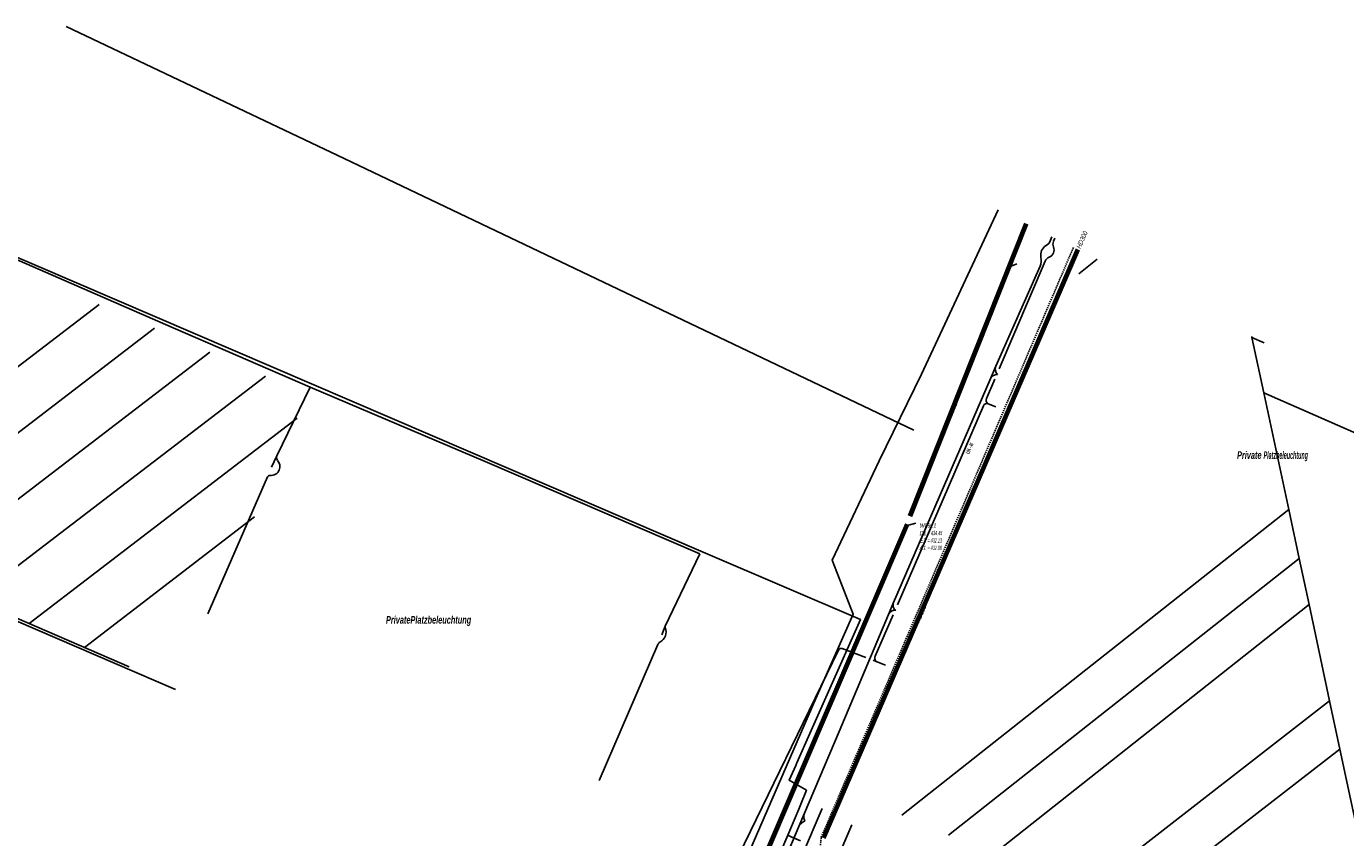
# Model space of a CAD drawing. Header units: metres. Extents: x 2695563 to 2696938, y 1260544 to 1262032.
# Tile 181 of 256: x 2696119 to 2696272, y 1261937 to 1262032. Entities that reach past the tile are written whole.
import ezdxf

# ---------------------------------------------------------------- set-up
doc = ezdxf.new("R2010")
doc.units = ezdxf.units.M
doc.linetypes.add('AUSGEZOGEN', pattern=[0])
doc.linetypes.add('STRICHLINIE2_S3', pattern=[0.25, 0.15, -0.1])
for name, color, linetype in [('AW_LK_ Haltung Text', 7, 'AUSGEZOGEN'), ('AW_LK_Haltung', 24, 'AUSGEZOGEN'), ('AW_LK_Normschacht Text', 24, 'AUSGEZOGEN'), ('EW_Hoehenpunkt_Text', 7, 'AUSGEZOGEN'), ('EW_LK_Freitext_Text', 1, 'AUSGEZOGEN'), ('EW_LK_Trasseabs', 1, 'AUSGEZOGEN'), ('GA_LK_Leitung', 32, 'AUSGEZOGEN'), ('GA_LK_Leitung_Text', 32, 'AUSGEZOGEN'), ('TV_LK_LEITUNG', 92, 'AUSGEZOGEN'), ('WA_LK_Leitung', 171, 'AUSGEZOGEN')]:
    doc.layers.add(name, color=color, linetype=linetype)
doc.styles.add('ARIAL', font='arial.ttf')
doc.styles.add('ARIALNARROW', font='ARIALN.TTF')

# ---------------------------------------------------------------- blocks, each defined once
blk = doc.blocks.new('COMPLEXOBJECT_1884')
at = {"layer": 'EW_LK_Trasseabs', "color": 1, "linetype": 'AUSGEZOGEN', "transparency": 33554687}
for p, q in [((6146.95, 11981.94), (6146.34, 11980.66)), ((6138.95, 11963.62), (6145.88, 11979.51))]:
    blk.add_line(p, q, dxfattribs=at)
for centre, radius, start, end in [((6147.4, 11981.74), 0.487, 155.2954, 218.6214), ((6146.27, 11980.71), 1.04, 337.2736, 43.9904), ((6146.14, 11979.38), 0.294, 86.0168, 154.1204), ((6146.22, 11980.79), 1.12, 267.2108, 334.4317)]:
    blk.add_arc(centre, radius, start, end, dxfattribs=at)
blk = doc.blocks.new('COMPLEXOBJECT_1885')
at = {"layer": 'EW_LK_Trasseabs', "color": 1, "linetype": 'AUSGEZOGEN', "transparency": 33554687}
for p, q in [((6192.02, 11962.2), (6191.63, 11961.2)), ((6184.36, 11944.29), (6191.18, 11960.07))]:
    blk.add_line(p, q, dxfattribs=at)
for centre, radius, start, end in [((6190.82, 11961.51), 1.3, 296.5546, 23.1286), ((6192.23, 11962.11), 0.222, 155.4964, 203.874), ((6191.77, 11959.81), 0.644, 123.9874, 156.5639)]:
    blk.add_arc(centre, radius, start, end, dxfattribs=at)
blk = doc.blocks.new('COMPLEXOBJECT_1886')
at = {"layer": 'EW_LK_Trasseabs', "color": 1, "linetype": 'AUSGEZOGEN', "transparency": 33554687}
blk.add_line((6216.41, 11958.73), (6218.48, 11963.52), dxfattribs=at)
blk.add_arc((6216.89, 11958.52), 0.53, 156.7195, 249.3246, dxfattribs=at)
blk = doc.blocks.new('COMPLEXOBJECT_1887')
at = {"layer": 'EW_LK_Trasseabs', "color": 1, "linetype": 'AUSGEZOGEN', "transparency": 33554687}
blk.add_line((6212.58, 11959.59), (6215.31, 11958.56), dxfattribs=at)
blk.add_arc((6212.44, 11959.27), 0.352, 67.8897, 154.39, dxfattribs=at)
blk = doc.blocks.new('COMPLEXOBJECT_1888')
at = {"layer": 'EW_LK_Trasseabs', "color": 1, "linetype": 'AUSGEZOGEN', "transparency": 33554687}
for p, q in [((6229.32, 11988.6), (6230.27, 11990.84)), ((6230.39, 11987.63), (6229.52, 11988))]:
    blk.add_line(p, q, dxfattribs=at)
blk.add_arc((6229.75, 11988.41), 0.476, 156.8306, 240.7221, dxfattribs=at)
blk = doc.blocks.new('COMPLEXOBJECT_1889')
at = {"layer": 'EW_LK_Trasseabs', "color": 1, "linetype": 'AUSGEZOGEN', "transparency": 33554687}
for p, q in [((6237.1, 12006.84), (6237.26, 12007.21)), ((6230.79, 11992.05), (6236.12, 12004.54))]:
    blk.add_line(p, q, dxfattribs=at)
for centre, radius, start, end in [((6236.28, 12005.84), 0.892, 290.8687, 22.9099), ((6237.86, 12006.51), 0.83, 156.8184, 203.0056), ((6236.92, 12004.19), 0.875, 111.7936, 156.376)]:
    blk.add_arc(centre, radius, start, end, dxfattribs=at)
blk = doc.blocks.new('COMPLEXOBJECT_1898')
at = {"layer": 'EW_LK_Trasseabs', "color": 1, "linetype": 'AUSGEZOGEN', "transparency": 33554687}
for points in [[(6133.51, 11863.35), (6120.8, 11891.21), (6118.46, 11896.19), (6113.04, 11908.89), (6110.86, 11914.14), (6104.8, 11926.81), (6098.44, 11940.41), (6090.26, 11958.89), (6087.21, 11965.15)], [(6201.24, 11822.74), (6193.63, 11825.16), (6184.42, 11828.37), (6166.76, 11833.25)]]:
    blk.add_lwpolyline(points, dxfattribs=at)
for centre, radius, start, end in [((6170.19, 11877.92), 39.48, 201.666, 213.9914), ((6187.66, 11885.07), 58.09, 210.2019, 223.9179), ((6174.64, 11869.01), 37.65, 220.0524, 230.3781), ((6167.48, 11860.36), 26.42, 230.3851, 243.129), ((6172.25, 11874.46), 41.21, 246.0662, 253.3423), ((6189.23, 11927.7), 97.09, 252.7489, 256.6166)]:
    blk.add_arc(centre, radius, start, end, dxfattribs=at)
blk = doc.blocks.new('COMPLEXOBJECT_1903')
at = {"layer": 'EW_LK_Trasseabs', "color": 1, "linetype": 'AUSGEZOGEN', "transparency": 33554687}
blk.add_line((6218.98, 11964.69), (6228.96, 11987.77), dxfattribs=at)
blk.add_arc((6229.36, 11987.59), 0.437, 68.6009, 156.3036, dxfattribs=at)
blk = doc.blocks.new('COMPLEXOBJECT_2707')
at = {"layer": 'EW_LK_Trasseabs', "color": 1, "linetype": 'AUSGEZOGEN', "transparency": 33554687}
for p, q in [((6236.75, 12006.97), (6236.92, 12007.37)), ((6230.41, 11992.36), (6235.53, 12003.95))]:
    blk.add_line(p, q, dxfattribs=at)
for centre, radius, start, end in [((6235.89, 12007.19), 0.895, 292.0883, 345.5666), ((6236.92, 12005.25), 1.31, 121.8302, 192.2788), ((6234.16, 12004.61), 1.52, 334.4228, 13.811)]:
    blk.add_arc(centre, radius, start, end, dxfattribs=at)

msp = doc.modelspace()

# ---------------------------------------------------------------- linework, layer by layer
at = {"layer": 'AW_LK_Haltung', "color": 24, "linetype": 'AUSGEZOGEN', "transparency": 33554687}
for p, q in [((2696155.73, 1262016.24), (2696123.45, 1262031.58)), ((2696221.87, 1261984.73), (2696155.73, 1262016.24)), ((2696233.81, 1262004.05), (2696233.14, 1262003.76)), ((2696241.02, 1262002.89), (2696243.14, 1262004.56)), ((2696127.29, 1261999.33), (2696093.45, 1261973.43)), ((2696133.72, 1261996.56), (2696099.88, 1261970.65)), ((2696262.53, 1261994.87), (2696261.1, 1261995.5)), ((2696140.15, 1261993.79), (2696106.31, 1261967.88)), ((2696146.58, 1261991.02), (2696112.73, 1261965.1)), ((2696301, 1261972.2), (2696262.48, 1261989.07)), ((2696119.16, 1261962.33), (2696150.26, 1261986.15)), ((2696125.58, 1261959.55), (2696145.34, 1261974.68)), ((2696220.46, 1261940.08), (2696265.37, 1261975.54)), ((2696136.17, 1261954.65), (2696092.65, 1261973.42)), ((2696130.79, 1261957.3), (2696092.81, 1261973.71)), ((2696222.1, 1261973.94), (2696221.23, 1261973.73)), ((2696225.86, 1261937.76), (2696266.59, 1261969.84)), ((2696231.29, 1261935.73), (2696267.73, 1261964.54)), ((2696241.28, 1261930.98), (2696270.12, 1261953.34)), ((2696246.59, 1261928.64), (2696271.32, 1261947.75))]:
    msp.add_line(p, q, dxfattribs=at)
at = {"layer": 'AW_LK_Haltung', "linetype": 'AUSGEZOGEN', "transparency": 33554687}
for p, q in [((2696234.74, 1262008.74), (2696221.25, 1261974.85)), ((2696234.76, 1262008.73), (2696221.27, 1261974.84)), ((2696234.78, 1262008.72), (2696221.29, 1261974.83)), ((2696235.02, 1262008.63), (2696221.53, 1261974.73)), ((2696235.04, 1262008.62), (2696221.55, 1261974.73)), ((2696235.06, 1262008.61), (2696221.57, 1261974.72)), ((2696220.93, 1261973.89), (2696194.1, 1261911.35)), ((2696220.95, 1261973.88), (2696194.12, 1261911.34)), ((2696220.97, 1261973.87), (2696194.14, 1261911.33)), ((2696221.21, 1261973.77), (2696194.38, 1261911.23)), ((2696221.23, 1261973.76), (2696194.39, 1261911.22)), ((2696221.25, 1261973.76), (2696194.41, 1261911.21))]:
    msp.add_line(p, q, dxfattribs=at)
at = {"layer": 'AW_LK_Haltung', "color": 255, "transparency": 33554687}
for p, q in [((2696234.9, 1262008.68), (2696221.41, 1261974.78)), ((2696221.09, 1261973.82), (2696194.26, 1261911.28))]:
    msp.add_line(p, q, dxfattribs=at)
at = {"layer": 'AW_LK_Haltung', "color": 24, "linetype": 'AUSGEZOGEN', "transparency": 33554687}
for points in [[(2696278.95, 1261912.22), (2696278.61, 1261913.71), (2696271.32, 1261947.75), (2696270.12, 1261953.34), (2696267.73, 1261964.54), (2696266.59, 1261969.84), (2696265.37, 1261975.54), (2696262.48, 1261989.07), (2696261.1, 1261995.5), (2696261.08, 1261995.6)], [(2696211.2, 1261940.87), (2696203.92, 1261923.76), (2696203.52, 1261923.44), (2696203.29, 1261923.01), (2696203.18, 1261922.56), (2696203.17, 1261922), (2696191.09, 1261893.64), (2696190.99, 1261892.88), (2696190.92, 1261892.48)], [(2696214.66, 1261938.96), (2696192.9, 1261888.26), (2696193.07, 1261887.78)]]:
    msp.add_lwpolyline(points, dxfattribs=at)
at = {"layer": 'EW_LK_Trasseabs', "color": 1, "linetype": 'AUSGEZOGEN', "transparency": 33554687}
for p, q in [((2696230.7, 1261990.62), (2696231.38, 1261992.17)), ((2696147.92, 1261981.75), (2696151.77, 1261989.75)), ((2696219.5, 1261964.77), (2696230.7, 1261990.62)), ((2696192.99, 1261962.01), (2696197, 1261970.38)), ((2696218.93, 1261963.38), (2696219.5, 1261964.77)), ((2696199.1, 1261930.49), (2696213.1, 1261959.23)), ((2696217.68, 1261957.84), (2696217.12, 1261958.05)), ((2696218.57, 1261957.5), (2696217.68, 1261957.84)), ((2696208.52, 1261938.78), (2696209.17, 1261940.33)), ((2696198.53, 1261915.46), (2696208.52, 1261938.78))]:
    msp.add_line(p, q, dxfattribs=at)
for points in [[(2696151.77, 1261989.75), (2696134.99, 1261996.99), (2696110.74, 1262007.57)], [(2696197, 1261970.38), (2696172.11, 1261981.11), (2696151.77, 1261989.75)], [(2696209.17, 1261940.33), (2696213.19, 1261949.81), (2696218.93, 1261963.38)]]:
    msp.add_lwpolyline(points, dxfattribs=at)
at = {"layer": 'EW_LK_Trasseabs', "color": 1, "linetype": 'STRICHLINIE2_S3', "transparency": 33554687}
msp.add_lwpolyline([(2696170.36, 1261840.52), (2696188.67, 1261883.44), (2696210.86, 1261935.35), (2696211.11, 1261937.52), (2696240.38, 1262005.94)], dxfattribs=at)
at = {"layer": 'EW_LK_Trasseabs', "color": 1, "linetype": 'AUSGEZOGEN', "transparency": 33554687}
for centre, radius, start, end in [((2696231.56, 1261990.25), 0.938, 90.267, 156.5863), ((2696232.2, 1261991.81), 0.894, 156.3563, 224.6516), ((2696219.65, 1261963.08), 0.78, 80.3943, 157.1288), ((2696220.18, 1261964.47), 0.744, 156.6406, 237.1004), ((2696209.5, 1261938.36), 1.07, 105.2042, 156.6681), ((2696210.14, 1261939.91), 1.06, 156.811, 209.7369)]:
    msp.add_arc(centre, radius, start, end, dxfattribs=at)
at = {"layer": 'GA_LK_Leitung', "linetype": 'AUSGEZOGEN', "transparency": 33554687}
for p, q in [((2696211.24, 1261937.51), (2696240.72, 1262005.76)), ((2696211.25, 1261937.5), (2696240.74, 1262005.75)), ((2696211.27, 1261937.49), (2696240.76, 1262005.74)), ((2696211.51, 1261937.39), (2696241, 1262005.64)), ((2696211.53, 1261937.38), (2696241.01, 1262005.63)), ((2696211.54, 1261937.37), (2696241.03, 1262005.62))]:
    msp.add_line(p, q, dxfattribs=at)
at = {"layer": 'GA_LK_Leitung', "color": 255, "linetype": 'AUSGEZOGEN', "transparency": 33554687}
msp.add_line((2696211.39, 1261937.44), (2696240.88, 1262005.69), dxfattribs=at)
at = {"layer": 'TV_LK_LEITUNG', "color": 92, "linetype": 'AUSGEZOGEN', "transparency": 33554687}
msp.add_lwpolyline([(2696181.15, 1261886.1), (2696210.49, 1261953.62), (2696214.8, 1261963.41), (2696212.36, 1261969.67), (2696217.85, 1261981.17), (2696222.73, 1261991.24), (2696231.65, 1262010.3)], dxfattribs=at)
at = {"layer": 'WA_LK_Leitung', "color": 7, "linetype": 'AUSGEZOGEN', "transparency": 33554687}
msp.add_line((2696207.24, 1261937.76), (2696208.5, 1261940.8), dxfattribs=at)
for points in [[(2696208.14, 1261945.86), (2696208.27, 1261946.15), (2696209.8, 1261949.57), (2696215.66, 1261962.78), (2696197.67, 1261970.49), (2696110.83, 1262007.74)], [(2696208.5, 1261940.8), (2696208.58, 1261940.98), (2696208.73, 1261941.36), (2696209.39, 1261942.98), (2696207.37, 1261944.16), (2696208.14, 1261945.86)], [(2696207.24, 1261937.76), (2696185.97, 1261888.32), (2696165.02, 1261839.21), (2696164.94, 1261839.02), (2696164.47, 1261838.04), (2696163.54, 1261836.42), (2696162.94, 1261835.46), (2696162.42, 1261835.08)], [(2696207.24, 1261937.76), (2696207.61, 1261937.59), (2696208.7, 1261937.1)]]:
    msp.add_lwpolyline(points, dxfattribs=at)

# ---------------------------------------------------------------- block references
at = {"layer": 'EW_LK_Trasseabs', "color": 1, "linetype": 'AUSGEZOGEN', "lineweight": -3, "transparency": 33554687}
for name in ['COMPLEXOBJECT_2707', 'COMPLEXOBJECT_1889', 'COMPLEXOBJECT_1888', 'COMPLEXOBJECT_1903', 'COMPLEXOBJECT_1884', 'COMPLEXOBJECT_1898', 'COMPLEXOBJECT_1885', 'COMPLEXOBJECT_1886', 'COMPLEXOBJECT_1887']:
    msp.add_blockref(name, (2690000.97, 1249999.81), dxfattribs=at)

# ---------------------------------------------------------------- texts
at = {"layer": 'AW_LK_ Haltung Text', "color": 24, "transparency": 33554687, "char_height": 0.5571, "width": 2.0217, "attachment_point": 7, "style": 'ARIAL'}
for insert, rotation in [((2696226.17, 1261985.99), 66.7611), ((2696212.39, 1261952.8), 66.8736)]:
    msp.add_mtext('\\A1;{\\fArial|i1|b0;\\H0.557054;\\W0.700000;\\C24;300 \\W0.490000;NB}\\P', dxfattribs=dict(at, insert=insert, rotation=rotation))
at = {"layer": 'AW_LK_Normschacht Text', "color": 24, "transparency": 33554687, "insert": (2696222.52, 1261973.93), "char_height": 0.5064, "width": 2.8363, "attachment_point": 1, "line_spacing_factor": 1.024096, "style": 'ARIAL'}
msp.add_mtext('\\A1;{\\fArial|i1|b0;\\H0.506413;\\W0.695636;\\C24;W0911}\\P{\\fArial|i1|b0;\\H0.505000;\\W0.695636;\\C24;D1 \\W0.486945;= 434.45}\\P{\\fArial|i1|b0;\\H0.505000;\\W0.695636;\\C24;E1 \\W0.486945;= 432.13}\\P{\\fArial|i1|b0;\\H0.505000;\\W0.695636;\\C24;A1 \\W0.486945;= 432.08}\\P', dxfattribs=at)
at = {"layer": 'EW_Hoehenpunkt_Text', "color": 1, "transparency": 33554687, "insert": (2696228.33, 1261982.63), "char_height": 0.4568, "width": 1.425, "attachment_point": 5, "rotation": 66.4677, "style": 'ARIALNARROW'}
msp.add_mtext('\\A1;{\\fArial Narrow|i0|b1;\\H0.456750;\\W0.700000;\\C1;UK \\W0.490000;-.40}\\P', dxfattribs=at)
at = {"layer": 'EW_LK_Freitext_Text', "color": 1, "transparency": 33554687, "char_height": 0.8881, "style": 'ARIALNARROW'}
for s, insert, width, attachment_point in [('\\A1;{\\fArial Narrow|i1|b1;\\H0.888125;\\W0.700000;\\C1;Private \\W0.490000;Platzbeleuchtung}\\P', (2696259.37, 1261981.72), 8.788, 4), ('\\A1;{\\fArial Narrow|i1|b1;\\H0.888125;\\W0.700000;\\C1;PrivatePlatzbeleuchtung}\\P', (2696165.53, 1261962.61), 8.5918, 5)]:
    msp.add_mtext(s, dxfattribs=dict(at, insert=insert, width=width, attachment_point=attachment_point))
at = {"layer": 'GA_LK_Leitung_Text', "color": 32, "transparency": 33554687, "char_height": 0.5583, "width": 1.9094, "attachment_point": 5, "rotation": 66.6315, "style": 'ARIAL'}
for insert in [(2696241.38, 1262006.83), (2696222.67, 1261963.45)]:
    msp.add_mtext('\\A1;{\\fArial|i1|b0;\\H0.558250;\\W0.700000;\\C32;HD300}\\P', dxfattribs=dict(at, insert=insert))

doc.saveas('drawing.dxf')
